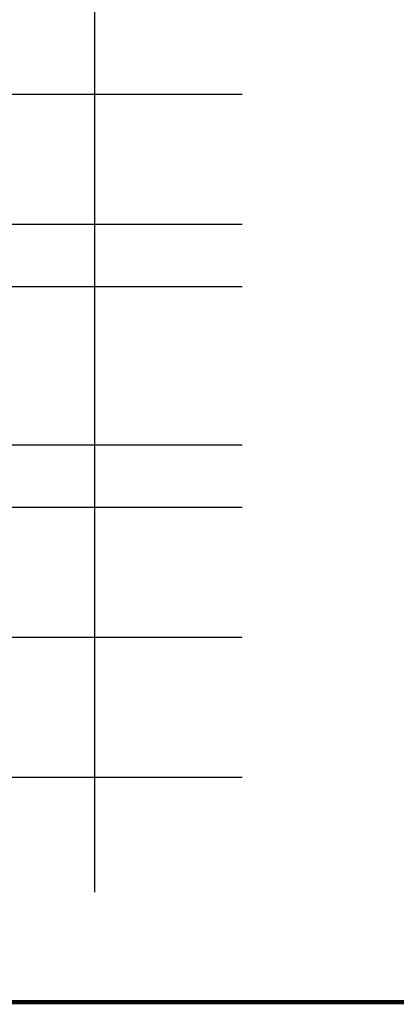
# Model space of a CAD drawing. Header units: millimetres. Extents: x 3445018 to 4174071, y -6064565 to -5122887.
# Tile 188 of 192: x 3896291 to 3909604, y -5254297 to -5219481. Entities that reach past the tile are written whole.
import ezdxf

# ---------------------------------------------------------------- set-up
doc = ezdxf.new("R2010")
doc.units = ezdxf.units.MM
doc.header["$MEASUREMENT"] = 0
doc.linetypes.add('CEN', pattern=[66, 60, -2, 2, -2])
for name, color, linetype in [('3', 3, 'CONTINUOUS'), ('A_GE_FORM', 7, 'CONTINUOUS'), ('CEN', 13, 'CEN')]:
    doc.layers.add(name, color=color, linetype=linetype)

# ---------------------------------------------------------------- blocks, each defined once
blk = doc.blocks.new('sheet _서영')
at = {"layer": 'A_GE_FORM', "const_width": 1.5}
blk.add_lwpolyline([(-361868.49, -1059038.93), (-362670.49, -1059038.93), (-362670.49, -1058483.93), (-361868.49, -1058483.93)], close=True, dxfattribs=at)

msp = doc.modelspace()

# ---------------------------------------------------------------- linework, layer by layer
at = {"layer": 'CEN'}
for p, q in [((3898934.289, -5205977.477), (3898934.289, -5250325.917)), ((3853298.874, -5222112.953), (3904157.54, -5222112.953)), ((3853298.874, -5226712.953), (3904157.54, -5226712.953)), ((3853298.874, -5228912.953), (3904157.54, -5228912.953)), ((3853298.874, -5234512.953), (3904157.54, -5234512.953)), ((3853298.874, -5236712.953), (3904157.54, -5236712.953)), ((3853298.874, -5241312.953), (3904157.54, -5241312.953)), ((3853298.874, -5246262.953), (3904157.54, -5246262.953))]:
    msp.add_line(p, q, dxfattribs=at)

# ---------------------------------------------------------------- block references
at = {"layer": '3', "xscale": 100, "yscale": 100, "zscale": 100}
msp.add_blockref('sheet _서영', (40106670.4, 100649671.693), dxfattribs=at)

doc.saveas('drawing.dxf')
